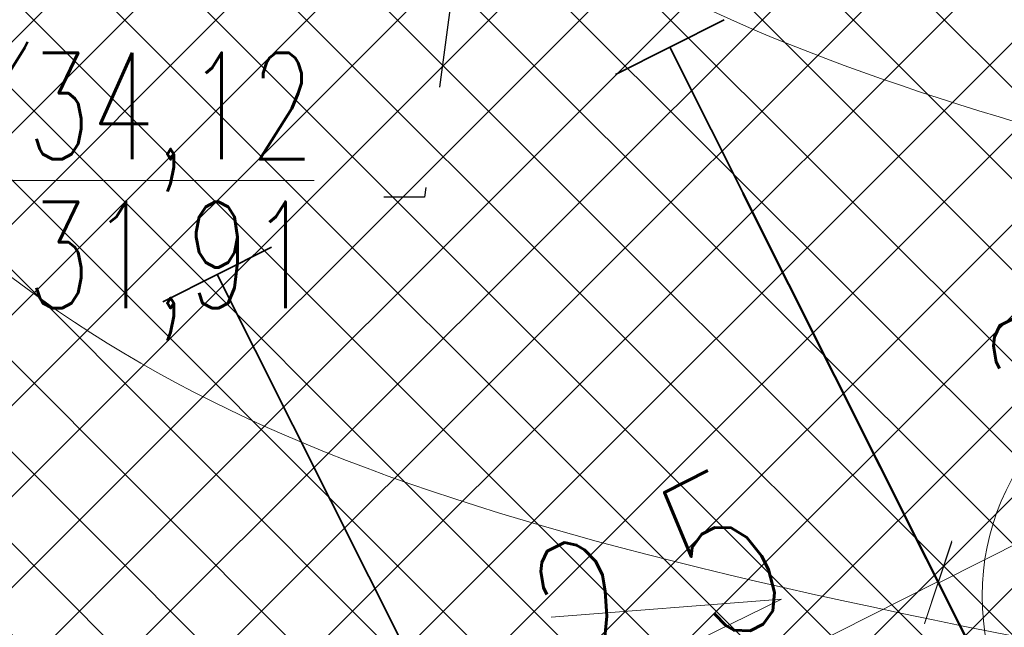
# Model space of a CAD drawing. Header units: metres. Extents: x 7472034 to 8439876, y 5890181 to 5961460.
# Tile 131 of 202: x 8439510.91 to 8439515.77, y 5890377.62 to 5890380.62. Entities that reach past the tile are written whole.
import ezdxf
from ezdxf import colors
from ezdxf.entities.mleader import LeaderData, LeaderLine
from ezdxf.enums import TextEntityAlignment as Align
from ezdxf.math import Vec2, Vec3

# ---------------------------------------------------------------- set-up
doc = ezdxf.new("R2010")
doc.units = ezdxf.units.M
doc.header["$MEASUREMENT"] = 0
doc.linetypes.add('$0$L218_500', pattern=[1, 0.5, -0.5])
doc.linetypes.add('ACAD_ISO03W100', pattern=[30, 12, -18])
doc.layers.get('0').update_dxf_attribs({"linetype": 'CONTINUOUS', "lineweight": 5})
doc.layers.get('Defpoints').update_dxf_attribs({"linetype": 'CONTINUOUS'})
for name, color, linetype, lineweight in [('### Krawężnik', 6, 'CONTINUOUS', 35), ('### rzędne', 172, 'CONTINUOUS', 35), ('_a_widok', 7, 'CONTINUOUS', 5), ('_IS.KD.opis.2', 7, 'CONTINUOUS', 18), ('KOLOR-OBIEKT', 21, 'CONTINUOUS', 13), ('PROJ-ULICE', 7, 'CONTINUOUS', 50), ('T_strefa-8', 20, 'ACAD_ISO03W100', 50), ('ZAG-obrys 018 wymiary', 7, 'CONTINUOUS', 18), ('ZAG-OBRYS005', 7, 'CONTINUOUS', 0)]:
    doc.layers.add(name, color=color, linetype=linetype, lineweight=lineweight)
doc.layers.add('100_rzut_wym_wew', color=7, linetype='CONTINUOUS')
doc.layers.add('_IS.BLOK.KD.doziemne', color=7, linetype='CONTINUOUS')
doc.layers.add('_IS_NO', color=11, linetype='CONTINUOUS', lineweight=20, plot=False)
doc.styles.add('ARIAL', font='arial.ttf')
doc.styles.add('DIM', font='simplex.shx', dxfattribs={"width": 0.8})
doc.styles.add('RS', font='Romans.shx', dxfattribs={"width": 0.7})
doc.dimstyles.new('DIM-WEW_500', dxfattribs={"dimscale": 5, "dimtxt": 18, "dimasz": 10, "dimexe": 4, "dimexo": 8, "dimgap": 5, "dimtad": 1, "dimlfac": 0.01, "dimzin": 9, "dimdsep": 46, "dimtxsty": 'DIM', "dimblk": 'ARCHTICK', "dimcen": 5, "dimclrt": 112, "dimadec": 4, "dimazin": 2, "dimtfac": 4, "dimtmove": 0, "dimatfit": 3, "dimldrblk": 'ARCHTICK', "dimfxl": 0, "dimtolj": 1, "dimlwd": 13, "dimarcsym": 0})
pattern_1 = [(45, (967499.2092647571, -71042.97165620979), (-0.2245064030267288, 0.2245064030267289), []), (135, (967499.2092647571, -71042.97165620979), (-0.2245064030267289, -0.2245064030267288), [])]

# ---------------------------------------------------------------- blocks, each defined once
blk = doc.blocks.new('NUMER_')
blk.add_circle((0, 0), 120)
at = {"style": 'ARIAL'}
blk.add_attdef('1', (-58.85081040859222, -80.22409284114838), '', height=170, rotation=359.9999984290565, dxfattribs=at)
blk = doc.blocks.new('_Oblique')
at = {"color": 0, "linetype": 'ByBlock', "lineweight": -2}
blk.add_line((-0.5, -0.5), (0.5, 0.5), dxfattribs=at)
blk = doc.blocks.new('*D92')
at = {"layer": 'Defpoints', "color": 0, "linetype": 'Continuous', "lineweight": 60}
for p in [(8439511.883134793, 5890379.360458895), (8439509.648784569, 5890378.238995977), (8439510.972465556, 5890375.60175594)]:
    blk.add_point(p, dxfattribs=at)
at = {"layer": 'ZAG-obrys 018 wymiary', "color": 0, "linetype": 'Continuous', "lineweight": -2}
for p, q in [((8439512.242002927, 5890378.645466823), (8439513.386249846, 5890376.365722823)), ((8439510.007652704, 5890377.524003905), (8439511.151899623, 5890375.244259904))]:
    blk.add_line(p, q, dxfattribs=at)
at = {"layer": 'ZAG-obrys 018 wymiary', "color": 0, "linetype": 'Continuous', "lineweight": 13}
blk.add_line((8439513.20681578, 5890376.723218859), (8439510.972465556, 5890375.60175594), dxfattribs=at)
at = {"layer": 'ZAG-obrys 018 wymiary', "color": 0, "linetype": 'Continuous', "lineweight": 13, "xscale": 0.3, "yscale": 0.3, "zscale": 0.3}
for p, rotation in [((8439513.20681578, 5890376.723218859), 26.65294594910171), ((8439510.972465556, 5890375.60175594), 206.6529459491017)]:
    blk.add_blockref('_Oblique', p, dxfattribs=dict(at, rotation=rotation))
at = {"layer": 'ZAG-obrys 018 wymiary', "color": 112, "linetype": 'Continuous', "lineweight": 25, "insert": (8439511.820489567, 5890376.698731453), "char_height": 0.8, "attachment_point": 5, "rotation": 26.652945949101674, "style": 'RS'}
blk.add_mtext('\\A1;2.5', dxfattribs=at)
blk = doc.blocks.new('_ArchTick')
at = {"layer": '100_rzut_wym_wew', "color": 0, "linetype": 'Continuous', "const_width": 0.15}
blk.add_lwpolyline([(-0.5, -0.5), (0.5, 0.5)], dxfattribs=at)
blk = doc.blocks.new('*D93')
at = {"layer": 'Defpoints', "color": 0, "linetype": 'Continuous', "lineweight": 60}
for p in [(8439514.117485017, 5890380.481921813), (8439511.883134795, 5890379.360458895), (8439513.206815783, 5890376.723218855)]:
    blk.add_point(p, dxfattribs=at)
at = {"layer": 'ZAG-obrys 018 wymiary', "color": 0, "linetype": 'Continuous', "lineweight": -2}
for p, q in [((8439514.47635315, 5890379.766929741), (8439515.62060007, 5890377.487185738)), ((8439512.242002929, 5890378.645466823), (8439513.386249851, 5890376.36572282))]:
    blk.add_line(p, q, dxfattribs=at)
at = {"layer": 'ZAG-obrys 018 wymiary', "color": 0, "linetype": 'Continuous', "lineweight": 13}
blk.add_line((8439515.441166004, 5890377.844681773), (8439513.206815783, 5890376.723218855), dxfattribs=at)
at = {"layer": 'ZAG-obrys 018 wymiary', "color": 0, "linetype": 'Continuous', "lineweight": 13, "xscale": 0.3, "yscale": 0.3, "zscale": 0.3}
for p, rotation in [((8439515.441166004, 5890377.844681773), 26.65294594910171), ((8439513.206815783, 5890376.723218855), 206.6529459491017)]:
    blk.add_blockref('_Oblique', p, dxfattribs=dict(at, rotation=rotation))
at = {"layer": 'ZAG-obrys 018 wymiary', "color": 112, "linetype": 'Continuous', "lineweight": 25, "insert": (8439514.054839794, 5890377.820194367), "char_height": 0.8, "attachment_point": 5, "rotation": 26.652945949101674, "style": 'RS'}
blk.add_mtext('\\A1;2.5', dxfattribs=at)
blk = doc.blocks.new('*D94')
at = {"layer": 'Defpoints', "color": 0, "linetype": 'Continuous', "lineweight": 60}
for p in [(8439516.351271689, 5890381.596295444), (8439514.116921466, 5890380.474832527), (8439515.440602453, 5890377.837592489)]:
    blk.add_point(p, dxfattribs=at)
at = {"layer": 'ZAG-obrys 018 wymiary', "color": 0, "linetype": 'Continuous', "lineweight": -2}
for p, q in [((8439516.710139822, 5890380.881303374), (8439517.854386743, 5890378.601559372)), ((8439514.4757896, 5890379.759840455), (8439515.62003652, 5890377.480096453))]:
    blk.add_line(p, q, dxfattribs=at)
at = {"layer": 'ZAG-obrys 018 wymiary', "color": 0, "linetype": 'Continuous', "lineweight": 13}
blk.add_line((8439517.674952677, 5890378.959055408), (8439515.440602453, 5890377.837592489), dxfattribs=at)
at = {"layer": 'ZAG-obrys 018 wymiary', "color": 0, "linetype": 'Continuous', "lineweight": 13, "xscale": 0.3, "yscale": 0.3, "zscale": 0.3}
for p, rotation in [((8439517.674952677, 5890378.959055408), 26.65294594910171), ((8439515.440602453, 5890377.837592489), 206.6529459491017)]:
    blk.add_blockref('_Oblique', p, dxfattribs=dict(at, rotation=rotation))
at = {"layer": 'ZAG-obrys 018 wymiary', "color": 112, "linetype": 'Continuous', "lineweight": 25, "insert": (8439516.288626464, 5890378.934568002), "char_height": 0.8, "attachment_point": 5, "rotation": 26.652945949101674, "style": 'RS'}
blk.add_mtext('\\A1;2.5', dxfattribs=at)
blk = doc.blocks.new('A$C5FF37710')
at = {"layer": '### rzędne', "color": 0, "lineweight": 13, "flags": 128}
blk.add_lwpolyline([(61.68958624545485, 7.510150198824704), (64.96963838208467, 9.115813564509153), (63.83381920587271, 9.027002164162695)], dxfattribs=at)
blk = doc.blocks.new('*D149')
at = {"layer": 'Defpoints', "color": 0, "linetype": 'Continuous', "lineweight": 60}
for p in [(8439509.648784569, 5890378.238995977), (8439507.414434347, 5890377.117533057), (8439508.738115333, 5890374.480293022)]:
    blk.add_point(p, dxfattribs=at)
at = {"layer": 'ZAG-obrys 018 wymiary', "color": 0, "linetype": 'Continuous', "lineweight": -2}
for p, q in [((8439510.007652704, 5890377.524003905), (8439511.151899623, 5890375.244259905)), ((8439507.77330248, 5890376.402540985), (8439508.9175494, 5890374.122796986))]:
    blk.add_line(p, q, dxfattribs=at)
at = {"layer": 'ZAG-obrys 018 wymiary', "color": 0, "linetype": 'Continuous', "lineweight": 13}
blk.add_line((8439510.972465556, 5890375.60175594), (8439508.738115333, 5890374.480293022), dxfattribs=at)
at = {"layer": 'ZAG-obrys 018 wymiary', "color": 0, "linetype": 'Continuous', "lineweight": 13, "xscale": 0.3, "yscale": 0.3, "zscale": 0.3}
for p, rotation in [((8439510.972465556, 5890375.60175594), 26.65294594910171), ((8439508.738115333, 5890374.480293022), 206.6529459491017)]:
    blk.add_blockref('_Oblique', p, dxfattribs=dict(at, rotation=rotation))
at = {"layer": 'ZAG-obrys 018 wymiary', "color": 112, "linetype": 'Continuous', "lineweight": 25, "insert": (8439509.586139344, 5890375.577268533), "char_height": 0.8, "attachment_point": 5, "rotation": 26.652945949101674, "style": 'RS'}
blk.add_mtext('\\A1;2.5', dxfattribs=at)
blk = doc.blocks.new('A$C1D2679FE')
at = {"layer": 'KOLOR-OBIEKT', "lineweight": 9, "ltscale": 200}
h = blk.add_hatch(dxfattribs=at)
h.set_pattern_fill('ANSI37', color=253, scale=0.1, angle=16)
h.set_pattern_definition([(61, (-7471780.020262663, -5961378.212846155), (-0.2776917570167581, 0.153927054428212), []), (151, (-7471780.020262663, -5961378.212846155), (-0.153927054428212, -0.2776917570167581), [])])
edge = h.paths.add_edge_path()
edge.add_line((196.975401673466, 33.54016214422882), (192.3495923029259, 34.13512154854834))
edge.add_line((192.3495923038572, 34.13512154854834), (187.7176397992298, 34.7308710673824))
edge.add_line((187.7176398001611, 34.7308710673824), (178.5077782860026, 36.15998750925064))
edge.add_line((178.5077782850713, 36.15998750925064), (176.6601969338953, 36.5026140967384))
edge.add_arc((181.3685569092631, 38.18527459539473), 5.000000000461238, 199.6657310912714, 261.1796204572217)
edge.add_line((180.6018702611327, 33.24440507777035), (187.358021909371, 32.19603671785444))
edge.add_line((187.3580219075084, 32.19603671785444), (192.0230219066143, 31.59603671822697))
edge.add_line((192.0230219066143, 31.59603671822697), (196.6880219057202, 30.9960367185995))
edge.add_line((196.6880219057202, 30.9960367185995), (201.9780219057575, 30.48103671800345))
edge.add_line((201.9780219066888, 30.48103671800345), (207.2680219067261, 29.96603671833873))
edge.add_line((207.2680219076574, 29.96603671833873), (216.468021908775, 29.35603671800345))
edge.add_line((216.4680219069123, 29.35603671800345), (221.8830219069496, 29.11103671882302))
edge.add_line((221.8830219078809, 29.11103671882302), (227.2980219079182, 28.86603671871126))
edge.add_line((227.2980219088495, 28.86603671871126), (233.718021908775, 28.60103671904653))
edge.add_line((233.7180219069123, 28.60103671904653), (240.1380219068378, 28.33603671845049))
edge.add_line((240.1380219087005, 28.33603671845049), (245.3280219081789, 28.076036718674))
edge.add_line((245.3280219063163, 28.076036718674), (246.1380219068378, 28.00603671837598))
edge.add_line((246.1380219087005, 28.00603671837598), (248.4280219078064, 27.98603671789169))
edge.add_line((248.4280219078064, 27.98603671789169), (251.4080219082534, 28.33603671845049))
edge.add_line((251.4080219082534, 28.33603671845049), (255.3380219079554, 29.13603671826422))
edge.add_line((255.3380219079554, 29.13603671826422), (258.1480219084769, 30.35603671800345))
edge.add_line((258.1480219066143, 30.35603671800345), (260.6280219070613, 32.076036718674))
edge.add_line((260.6280219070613, 32.076036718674), (262.7080219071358, 34.29603671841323))
edge.add_line((262.7080219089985, 34.29603671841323), (264.3880219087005, 36.826036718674))
edge.add_line((264.3880219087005, 36.826036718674), (265.608021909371, 39.59603671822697))
edge.add_line((265.6080219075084, 39.59603671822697), (266.4080219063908, 42.53603671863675))
edge.add_line((266.4080219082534, 42.53603671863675), (266.6380219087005, 45.60603671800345))
edge.add_line((266.6380219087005, 45.60603671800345), (266.3380219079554, 48.59603671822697))
edge.add_line((266.3380219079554, 48.59603671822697), (265.628021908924, 51.53603671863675))
edge.add_line((265.6280219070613, 51.53603671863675), (264.5280219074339, 54.28603671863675))
edge.add_line((264.5280219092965, 54.28603671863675), (263.3880219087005, 57.11603671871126))
edge.add_line((263.3880219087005, 57.11603671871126), (262.5430219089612, 59.47103671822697))
edge.add_line((262.5430219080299, 59.47103671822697), (261.6980219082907, 61.826036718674))
edge.add_line((261.6980219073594, 61.826036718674), (260.5980219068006, 65.15103671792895))
edge.add_line((260.5980219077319, 65.15103671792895), (259.4980219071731, 68.47603671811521))
edge.add_line((259.4980219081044, 68.47603671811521), (257.3916487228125, 67.77919145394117))
edge.add_line((257.3916487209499, 67.77919145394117), (258.1675714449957, 64.34697791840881))
edge.add_line((258.167571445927, 64.34697791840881), (259.2776264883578, 60.99158426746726))
edge.add_line((259.2776264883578, 60.99158426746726), (260.1334384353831, 58.60645156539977))
edge.add_line((260.1334384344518, 58.60645156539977), (260.9950570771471, 56.20513570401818))
edge.add_line((260.9950570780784, 56.20513570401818), (262.1522789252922, 53.33238322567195))
edge.add_line((262.1522789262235, 53.33238322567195), (263.1827648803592, 50.75616833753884))
edge.add_line((263.1827648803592, 50.75616833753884), (263.8083402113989, 48.16575780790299))
edge.add_line((263.8083402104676, 48.16575780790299), (264.0684198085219, 45.57363114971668))
edge.add_line((264.0684198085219, 45.57363114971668), (263.8734869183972, 42.97170083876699))
edge.add_line((263.8734869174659, 42.97170083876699), (263.1880731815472, 40.45280535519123))
edge.add_line((263.1880731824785, 40.45280535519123), (262.1337886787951, 38.05906103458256))
edge.add_line((262.1337886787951, 38.05906103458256), (260.6936748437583, 35.89031817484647))
edge.add_line((260.6936748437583, 35.89031817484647), (258.9457271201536, 34.02472012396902))
edge.add_line((258.9457271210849, 34.02472012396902), (256.8967191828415, 32.60363397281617))
edge.add_line((256.8967191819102, 32.60363397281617), (254.5645412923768, 31.59108698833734))
edge.add_line((254.5645412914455, 31.59108698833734), (251.0026761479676, 30.86602538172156))
edge.add_line((251.0026761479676, 30.86602538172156), (248.2893446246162, 30.54734550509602))
edge.add_line((248.2893446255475, 30.54734550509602), (246.2595893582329, 30.56507262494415))
edge.add_line((246.2595893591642, 30.56507262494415), (245.5023283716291, 30.63051493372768))
edge.add_line((245.5023283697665, 30.63051493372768), (240.2548571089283, 30.89339403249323))
edge.add_line((240.2548571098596, 30.89339403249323), (233.8236017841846, 31.1588586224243))
edge.add_line((233.8236017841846, 31.1588586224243), (227.4086662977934, 31.42364957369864))
edge.add_line((227.4086662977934, 31.42364957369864), (221.9987299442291, 31.66842047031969))
edge.add_line((221.9987299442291, 31.66842047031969), (217.4544723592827, 31.90290945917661))
edge.add_line((217.4544723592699, 31.90290945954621), (217.0910134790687, 31.92589690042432))
edge.add_line((217.0910134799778, 31.92589689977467), (214.8768218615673, 32.06593639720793))
edge.add_line((214.876821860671, 32.06593639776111), (207.0033997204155, 32.56390146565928))
edge.add_line((207.0033997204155, 32.56390146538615), (202.2260741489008, 33.02899081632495))
edge.add_line((202.2260741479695, 33.02899081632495), (196.975401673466, 33.54016214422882))
blk = doc.blocks.new('A$C2C426404')
at = {"layer": '_IS_NO'}
for points, knots in [([(50.6228041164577, 30.56321178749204, 1.829566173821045e-06), (53.11749188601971, 30.21319374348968), (56.38514522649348, 30.67444155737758), (60.99540497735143, 30.04553546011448), (68.19327101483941, 22.54355850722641, -2.469325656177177e-08), (70.8769634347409, 19.46133922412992, 5.150448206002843e-09), (74.71212187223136, 14.31917844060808, -1.219795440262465e-09), (78.88802252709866, 13.86142715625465), (82.75564656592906, 12.70757211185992)], [0, 0, 0, 0, 7.578698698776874, 9.67195365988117, 16.27655537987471, 24.33370670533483, 30.35915105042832, 36.79354326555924, 36.79354326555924, 36.79354326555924, 36.79354326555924]), ([(61.00408007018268, 18.25321295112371, -1.4627991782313e-07), (63.26592587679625, 17.29233643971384, -1.146969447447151e-07), (66.21503704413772, 16.0340788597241, -3.511225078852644e-09), (68.00314718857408, 11.12305079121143, -2.577520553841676e-08), (71.87222415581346, 10.22267535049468, -9.073252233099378e-09), (76.34470127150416, 9.479967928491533)], [23.00202883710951, 23.00202883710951, 23.00202883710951, 23.00202883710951, 32.14254341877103, 37.86969472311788, 44.68132462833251, 44.68132462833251, 44.68132462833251, 44.68132462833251])]:
    blk.add_open_spline(points, degree=3, knots=knots, dxfattribs=at)
at = {"layer": '_IS_NO', "ltscale": 0.1}
for points, knots in [([(55.69703794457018, 26.44192530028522, 8.07171421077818e-08), (60.47702913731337, 24.37489471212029, 4.118097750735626e-07), (65.41527824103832, 21.38608461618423, 8.932878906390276e-07), (68.42167646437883, 18.98607052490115, -1.681326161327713e-07), (71.60992970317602, 12.73766223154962), (75.29265419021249, 11.98629271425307, 1.662301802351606e-08), (79.75433884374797, 11.20084950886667)], [13.0881689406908, 13.0881689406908, 13.0881689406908, 13.0881689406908, 21.71831455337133, 28.5577747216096, 34.1003045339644, 40.71973107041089, 40.71973107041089, 40.71973107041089, 40.71973107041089]), ([(27.67626924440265, 23.09287754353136, 1.829566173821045e-06), (31.68315875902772, 23.09132452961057, 2.263426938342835e-06), (38.09081487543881, 23.52010669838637, 2.956097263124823e-06), (46.0190905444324, 20.44823641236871), (52.02710655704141, 18.01596992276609, 1.18983141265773e-07), (57.48081744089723, 14.61059598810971, 3.880691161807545e-08), (63.15046560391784, 12.16836789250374), (64.01579423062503, 9.527138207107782), (68.70553139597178, 8.717305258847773), (72.93792583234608, 7.781059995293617)], [0, 0, 0, 0, 11.95042031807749, 19.07916594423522, 25.47980302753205, 30.85202744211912, 32.94528240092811, 39.66304915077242, 46.67346183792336, 46.67346183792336, 46.67346183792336, 46.67346183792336])]:
    blk.add_open_spline(points, degree=3, knots=knots, dxfattribs=at)
blk = doc.blocks.new('JPII.KD_aktualizacja rzędnych_20.12.2024')
at = {"layer": '_IS.KD.opis.2', "color": 0}
ml = blk.add_multileader_mtext('Standard', dxfattribs=at)
ml.set_content('\\A1;{\\C132;D32\\H0.7x;\\C256;\\S134,12/131,91;}', style='RS')
ml.set_leader_properties()
ml.build(insert=Vec2(0, 0))
ml.multileader.update_dxf_attribs({"text_left_attachment_type": 2, "text_right_attachment_type": 2, "dogleg_length": 0.2, "arrow_head_size": 0.25})
ctx = ml.context
ctx.base_point, ctx.char_height, ctx.arrow_head_size, ctx.landing_gap_size, ctx.plane_origin = Vec3(8438649.291712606, 5890675.549117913), 0.75, 0.25, 0.3, Vec3(8438602.49696428, 5890654.075289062)
ctx.left_attachment, ctx.right_attachment, ctx.text_align_type = 2, 2, 1
notes = []
notes.append((ctx, [(1, (1, 1, 0), (8438653.284212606, 5890675.549117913), (-1, 0), 0.2, [(3, [(8438653.862159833, 5890679.808618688)], 0, [])])]))
ctx.mtext.insert, ctx.mtext.width, ctx.mtext.alignment, ctx.mtext.flow_direction = Vec3(8438651.187962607, 5890676.261617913), 9.34447490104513, 2, 5
ml = blk.add_multileader_mtext('Standard', dxfattribs=at)
ml.set_content('\\A1;{\\C132;D33\\H0.7x;\\C256;\\S134,24/131,73;}', style='RS')
ml.set_leader_properties()
ml.build(insert=Vec2(0, 0))
ml.multileader.update_dxf_attribs({"text_left_attachment_type": 2, "text_right_attachment_type": 2, "dogleg_length": 0.2, "arrow_head_size": 0.25})
ctx = ml.context
ctx.base_point, ctx.char_height, ctx.arrow_head_size, ctx.landing_gap_size, ctx.plane_origin = Vec3(8438649.469004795, 5890672.474292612), 0.75, 0.25, 0.3, Vec3(8438595.745428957, 5890650.637515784)
ctx.left_attachment, ctx.right_attachment, ctx.text_align_type = 2, 2, 1
notes.append((ctx, [(0, (1, 1, 0), (8438649.269004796, 5890672.474292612), (1, 0), 0.2, [(3, [(8438647.803028, 5890675.748843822)], 0, [])])]))
ctx.mtext.insert, ctx.mtext.width, ctx.mtext.alignment, ctx.mtext.flow_direction = Vec3(8438651.374004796, 5890673.186792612), 9.34447490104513, 2, 5
for ctx, leaders in notes:
    for number, flags, end, landing, length, lines in leaders:
        leader = LeaderData()
        leader.index, (leader.has_last_leader_line, leader.has_dogleg_vector, leader.attachment_direction) = number, flags
        leader.last_leader_point, leader.dogleg_vector, leader.dogleg_length = Vec3(end), Vec3(landing), length
        for number, points, colour, breaks in lines:
            line = LeaderLine()
            line.index, line.vertices, line.color, line.breaks = number, Vec3.list(points), colors.encode_raw_color(colour), breaks
            leader.lines.append(line)
        ctx.leaders.append(leader)

msp = doc.modelspace()

# ---------------------------------------------------------------- hatches: boundary and pattern name
at = {"layer": 'KOLOR-OBIEKT', "lineweight": 9}
h = msp.add_hatch(dxfattribs=at)
h.set_pattern_fill('ANSI37', color=73, scale=0.1)
h.set_pattern_definition(pattern_1)
edge = h.paths.add_edge_path()
edge.add_arc((8439443.60123986, 5890379.17988472), 6.652831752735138, 296.7043321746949, 335.0331150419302)
edge.add_arc((8439476.194075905, 5890367.917634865), 27.87464989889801, 155.1393615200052, 162.3446315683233, ccw=False)
edge.add_arc((8439457.399943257, 5890376.211109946), 7.345078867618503, 127.98309878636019, 152.2023641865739, ccw=False)
edge.add_arc((8439457.741930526, 5890376.488713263), 7.349948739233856, 107.1989600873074, 131.4182254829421, ccw=False)
edge.add_line((8439455.568618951, 5890383.509999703), (8439473.898437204, 5890392.710084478))
edge.add_arc((8439481.742870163, 5890376.384611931), 18.11232128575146, 99.26977735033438, 115.6644084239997, ccw=False)
edge.add_line((8439478.825278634, 5890394.260401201), (8439481.377171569, 5890394.321440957))
edge.add_arc((8439482.909595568, 5890377.390082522), 17.00056533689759, 88.22393661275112, 95.17163768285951, ccw=False)
edge.add_arc((8439482.561499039, 5890405.235869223), 10.88860248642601, 274.6092070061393, 298.9976789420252)
edge.add_arc((8443006.923870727, 5883371.657126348), 7856.29059094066, 116.59181359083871, 116.61107962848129, ccw=False)
edge.add_arc((8439465.895823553, 5890431.340313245), 42.15757971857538, 305.2087751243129, 306.7865132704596)
edge.add_arc((8439488.80074795, 5890400.283338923), 3.577668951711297, 310.8590814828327, 340.7280968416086)
edge.add_line((8439492.177934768, 5890399.102523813), (8439493.275267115, 5890403.980640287))
edge.add_line((8439493.275267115, 5890403.980640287), (8439502.266345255, 5890408.28072203))
edge.add_line((8439502.266345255, 5890408.28072203), (8439504.844191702, 5890407.694009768))
edge.add_line((8439504.844191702, 5890407.694009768), (8439506.125281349, 5890405.329609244))
edge.add_arc((8439507.019670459, 5890405.776898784), 0.9999999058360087, 206.5699188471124, 283.6833393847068)
edge.add_line((8439507.256226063, 5890404.805280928), (8439511.624560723, 5890406.970734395))
edge.add_line((8439511.624560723, 5890406.970734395), (8439511.39896348, 5890407.420225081))
edge.add_line((8439511.39896348, 5890407.420225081), (8439510.561982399, 5890407.017405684))
edge.add_line((8439510.561982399, 5890407.017405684), (8439509.330427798, 5890409.481424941))
edge.add_line((8439509.330427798, 5890409.481424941), (8439512.635426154, 5890411.138401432))
edge.add_line((8439512.635426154, 5890411.138401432), (8439512.638568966, 5890411.136467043))
edge.add_line((8439512.638568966, 5890411.136467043), (8439515.998443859, 5890412.829496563))
edge.add_line((8439515.998443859, 5890412.829496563), (8439517.239018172, 5890410.325621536))
edge.add_line((8439517.239018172, 5890410.325621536), (8439513.919446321, 5890408.633274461))
edge.add_line((8439513.919446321, 5890408.633274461), (8439514.091312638, 5890408.235941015))
edge.add_line((8439514.091312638, 5890408.235941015), (8439518.839102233, 5890410.604261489))
edge.add_line((8439518.839102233, 5890410.604261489), (8439518.585943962, 5890412.843737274))
edge.add_line((8439518.585943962, 5890412.843737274), (8439518.274555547, 5890413.628049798))
edge.add_line((8439518.274555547, 5890413.628049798), (8439517.839658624, 5890414.494365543))
edge.add_line((8439517.839658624, 5890414.494365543), (8439524.310164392, 5890417.742607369))
edge.add_line((8439524.310164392, 5890417.742607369), (8439525.122207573, 5890416.124990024))
edge.add_line((8439525.122207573, 5890416.124990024), (8439526.840645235, 5890414.670893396))
edge.add_line((8439526.840645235, 5890414.670893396), (8439527.244697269, 5890414.489695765))
edge.add_arc((8439552.769967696, 5890317.570311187), 100.2242811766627, 102.79246926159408, 104.75471345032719, ccw=False)
edge.add_arc((8439529.321881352, 5890420.105147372), 4.960037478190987, 284.6730648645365, 320.3902958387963)
edge.add_arc((8435016.013859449, 5889290.11735932), 4655.555010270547, 14.00691021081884, 14.04831962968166)
edge.add_line((8439532.327549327, 5890420.207226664), (8439525.877549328, 5890423.127226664))
edge.add_line((8439525.877549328, 5890423.127226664), (8439431.028022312, 5890376.803268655))
edge.add_line((8439431.028022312, 5890376.803268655), (8439435.479127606, 5890375.417226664))
edge.add_line((8439435.479127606, 5890375.417226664), (8439446.590932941, 5890373.236661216))
edge = h.paths.add_edge_path()
edge.add_arc((8439530.228804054, 5890405.916425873), 3.001836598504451, 99.44813666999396, 208.2631515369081)
edge.add_line((8439527.5848402, 5890404.494990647), (8439533.209264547, 5890393.206690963))
edge.add_line((8439533.209264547, 5890393.206690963), (8439519.17443581, 5890386.185049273))
edge.add_line((8439519.17443581, 5890386.185049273), (8439523.57812012, 5890377.411604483))
edge.add_line((8439523.57812012, 5890377.411604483), (8439517.455507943, 5890374.324033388))
edge.add_line((8439517.455507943, 5890374.324033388), (8439517.445860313, 5890374.319191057))
edge.add_line((8439517.445860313, 5890374.319191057), (8439517.33905848, 5890374.265585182))
edge.add_line((8439517.33905848, 5890374.265585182), (8439516.815779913, 5890375.308140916))
edge.add_line((8439516.815779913, 5890375.308140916), (8439511.370501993, 5890372.574998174))
edge.add_line((8439511.370501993, 5890372.574998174), (8439511.888417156, 5890371.529804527))
edge.add_line((8439511.888417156, 5890371.529804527), (8439506.425671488, 5890368.787948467))
edge.add_line((8439506.425671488, 5890368.787948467), (8439505.890341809, 5890369.841556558))
edge.add_line((8439505.890341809, 5890369.841556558), (8439505.8884594, 5890369.869391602))
edge.add_line((8439505.8884594, 5890369.869391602), (8439500.283276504, 5890366.97762632))
edge.add_line((8439500.283276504, 5890366.97762632), (8439519.478066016, 5890366.160130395))
edge.add_line((8439519.478066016, 5890366.160130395), (8439542.767549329, 5890378.417226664))
edge.add_line((8439542.767549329, 5890378.417226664), (8439538.675788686, 5890394.802262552))
edge.add_line((8439538.675788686, 5890394.802262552), (8439537.066416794, 5890401.238139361))
edge.add_line((8439537.066416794, 5890401.238139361), (8439535.557306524, 5890407.69906358))
edge.add_arc((8439531.145391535, 5890400.872499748), 8.128158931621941, 57.12596579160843, 99.98506404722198)
edge = h.paths.add_edge_path()
edge.add_line((8439470.194509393, 5890384.137651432), (8439461.355169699, 5890379.697090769))
edge.add_line((8439461.355169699, 5890379.697090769), (8439460.080861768, 5890379.068371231))
edge.add_line((8439460.080861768, 5890379.068371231), (8439457.869254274, 5890377.642639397))
edge.add_arc((8439460.609507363, 5890373.444653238), 5.013190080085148, 123.1346622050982, 204.022759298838)
edge.add_line((8439456.030540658, 5890371.403786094), (8439459.447549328, 5890370.707226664))
edge.add_line((8439459.447549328, 5890370.707226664), (8439480.497107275, 5890367.736747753))
edge.add_line((8439480.497107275, 5890367.736747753), (8439497.963342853, 5890367.082590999))
edge.add_line((8439497.963342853, 5890367.082590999), (8439496.62020549, 5890369.722641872))
edge.add_line((8439496.62020549, 5890369.722641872), (8439494.91788047, 5890373.087302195))
edge.add_arc((8439489.468037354, 5890366.363615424), 8.654984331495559, 50.97371617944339, 58.22889977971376)
edge.add_line((8439494.025120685, 5890373.721722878), (8439490.036071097, 5890376.575637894))
edge.add_line((8439490.036071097, 5890376.575637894), (8439489.954459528, 5890375.592465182))
edge.add_line((8439489.954459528, 5890375.592465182), (8439490.917133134, 5890375.538648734))
edge.add_line((8439490.917133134, 5890375.538648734), (8439490.678913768, 5890371.956837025))
edge.add_line((8439490.678913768, 5890371.956837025), (8439482.55041443, 5890372.440399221))
edge.add_line((8439482.55041443, 5890372.440399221), (8439482.851718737, 5890376.020734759))
edge.add_line((8439482.851718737, 5890376.020734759), (8439487.354100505, 5890375.749064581))
edge.add_line((8439487.354100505, 5890375.749064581), (8439487.521080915, 5890378.34061919))
edge.add_line((8439487.521080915, 5890378.34061919), (8439481.803471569, 5890382.401025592))
edge.add_arc((8439487.942466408, 5890392.088814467), 11.46911116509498, 231.6002274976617, 237.6382272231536, ccw=False)
edge.add_line((8439480.818489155, 5890383.100518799), (8439480.351152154, 5890383.41057529))
edge.add_line((8439480.351152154, 5890383.41057529), (8439479.210044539, 5890382.939428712))
edge.add_line((8439479.210044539, 5890382.939428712), (8439480.412913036, 5890383.399613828))
edge.add_arc((8439474.682487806, 5890375.167564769), 10.03017472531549, 55.15777404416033, 116.5800473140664)
h.paths.add_polyline_path([(8439461.898919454, 5890370.792156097), (8439462.257176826, 5890373.552492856)], flags=16)
h = msp.add_hatch(dxfattribs=at)
h.set_pattern_fill('ANSI37', color=253, scale=0.1)
h.set_pattern_definition(pattern_1)
edge = h.paths.add_edge_path()
edge.add_arc((8439529.163071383, 5890420.279666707), 5.193757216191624, 276.50229096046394, 320.0240354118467, ccw=False)
edge.add_line((8439529.751227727, 5890415.119319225), (8439525.812744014, 5890414.153171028))
edge.add_line((8439525.812744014, 5890414.153171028), (8439519.208160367, 5890410.804184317))
edge.add_line((8439519.208160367, 5890410.804184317), (8439517.988028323, 5890410.126512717))
edge.add_line((8439517.988028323, 5890410.126512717), (8439514.091312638, 5890408.235941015))
edge.add_line((8439514.091312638, 5890408.235941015), (8439511.613697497, 5890406.992378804))
edge.add_line((8439511.613697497, 5890406.992378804), (8439509.258949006, 5890405.810485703))
edge.add_line((8439509.258949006, 5890405.810485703), (8439507.371756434, 5890404.83508177))
edge.add_arc((8439506.940777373, 5890405.737469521), 1.000023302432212, 206.5712342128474, 295.5290722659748, ccw=False)
edge.add_line((8439506.046377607, 5890405.290148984), (8439504.844186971, 5890407.693988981))
edge.add_line((8439504.844186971, 5890407.693988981), (8439502.261629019, 5890408.281795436))
edge.add_line((8439502.261629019, 5890408.281795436), (8439499.350132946, 5890407.011538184))
edge.add_line((8439499.350132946, 5890407.011538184), (8439493.30510976, 5890403.995621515))
edge.add_line((8439493.30510976, 5890403.995621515), (8439492.177918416, 5890399.102451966))
edge.add_arc((8439488.801253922, 5890400.282879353), 3.577047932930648, 293.05521913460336, 340.73119789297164, ccw=False)
edge.add_line((8439490.202090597, 5890396.991537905), (8439487.801423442, 5890395.78932472))
edge.add_arc((8439482.51122255, 5890404.317896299), 10.03607286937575, 278.1216072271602, 301.8109775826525, ccw=False)
edge.add_line((8439483.9290645, 5890394.382480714), (8439478.825278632, 5890394.260401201))
edge.add_arc((8439481.742870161, 5890376.384611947), 18.11232126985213, 99.26977735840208, 115.6644084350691)
edge.add_line((8439473.898437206, 5890392.710084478), (8439455.537130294, 5890383.494194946))
edge.add_arc((8439458.368862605, 5890375.380272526), 8.593860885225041, 109.2388197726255, 150.5606865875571)
edge.add_line((8439450.884668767, 5890379.604167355), (8439456.921008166, 5890377.849276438))
edge.add_line((8439456.921008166, 5890377.849276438), (8439458.055979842, 5890377.519316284))
edge.add_arc((8439462.056345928, 5890374.376166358), 5.087466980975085, 112.4172144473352, 141.842727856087, ccw=False)
edge.add_line((8439460.116249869, 5890379.079181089), (8439470.201913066, 5890384.141371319))
edge.add_arc((8439474.670732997, 5890375.058466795), 10.12272227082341, 52.60385305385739, 116.19734301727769, ccw=False)
edge.add_line((8439480.818489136, 5890383.100518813), (8439494.035062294, 5890373.735722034))
edge.add_arc((8439499.404929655, 5890380.165137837), 8.376924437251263, 230.1312663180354, 239.1071883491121)
edge.add_arc((8439492.046879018, 5890368.073539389), 5.778072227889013, 28.405105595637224, 58.05675779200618, ccw=False)
edge.add_line((8439497.129307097, 5890370.822183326), (8439498.920012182, 5890367.249241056))
edge.add_line((8439498.920012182, 5890367.249241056), (8439502.137476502, 5890368.864147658))
edge.add_line((8439502.137476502, 5890368.864147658), (8439500.881438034, 5890371.366619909))
edge.add_arc((8439501.41146424, 5890371.651481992), 0.6017260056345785, 32.69127385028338, 208.2557647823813, ccw=False)
edge.add_line((8439501.917872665, 5890371.97648152), (8439503.213570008, 5890369.395299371))
edge.add_line((8439503.213570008, 5890369.395299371), (8439521.788261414, 5890378.745992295))
edge.add_line((8439521.788261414, 5890378.745992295), (8439512.863585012, 5890396.520876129))
edge.add_arc((8439515.497668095, 5890397.863594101), 2.956566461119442, 115.92003145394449, 207.0101116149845, ccw=False)
edge.add_line((8439514.20530482, 5890400.522744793), (8439524.043376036, 5890405.489377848))
edge.add_line((8439524.043376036, 5890405.489377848), (8439526.586557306, 5890407.103247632))
edge.add_line((8439526.586557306, 5890407.103247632), (8439529.129738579, 5890408.717117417))
edge.add_arc((8439531.212438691, 5890401.016589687), 7.97720296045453, 58.08019787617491, 105.13424418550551, ccw=False)
edge.add_line((8439535.43023892, 5890407.787551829), (8439533.14312037, 5890416.942853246))
edge = h.paths.add_edge_path(flags=16)
edge.add_line((8439502.061371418, 5890393.458260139), (8439496.04637926, 5890390.43770596))
edge.add_arc((8439496.464019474, 5890389.751908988), 0.8029575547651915, 121.3407965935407, 301.694103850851)
edge.add_line((8439496.8858806, 5890389.068700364), (8439502.900872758, 5890392.089254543))
edge.add_arc((8439502.27990767, 5890392.650368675), 0.83692694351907, 317.898520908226, 465.1363795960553)
edge = h.paths.add_edge_path(flags=16)
edge.add_line((8439505.00109902, 5890384.089630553), (8439500.444638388, 5890381.798632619))
edge.add_arc((8439500.084983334, 5890382.51322949), 0.8000002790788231, 116.620304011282, 296.7160130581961, ccw=False)
edge.add_line((8439499.72652247, 5890383.228426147), (8439504.283989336, 5890385.517420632))
edge.add_arc((8439504.642916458, 5890384.80371257), 0.7988791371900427, -63.361719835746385, 116.69803695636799, ccw=False)
at = {"layer": 'KOLOR-OBIEKT', "lineweight": 9, "ltscale": 200}
h = msp.add_hatch(dxfattribs=at)
h.set_pattern_fill('ANSI37', color=231, scale=0.1)
h.set_pattern_definition([(45, (967499.202946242, -71042.94610979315), (-0.2245064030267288, 0.2245064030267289), []), (135, (967499.202946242, -71042.94610979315), (-0.2245064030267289, -0.2245064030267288), [])])
edge = h.paths.add_edge_path()
edge.add_line((8439512.863585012, 5890396.520876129), (8439521.788261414, 5890378.745992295))
edge.add_line((8439521.788261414, 5890378.745992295), (8439503.213570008, 5890369.395299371))
edge.add_line((8439503.213570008, 5890369.395299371), (8439501.917872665, 5890371.97648152))
edge.add_arc((8439501.411425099, 5890371.65154851), 0.6017230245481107, 32.6839302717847, 208.2631083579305)
edge.add_line((8439500.881438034, 5890371.366619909), (8439502.137476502, 5890368.864147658))
edge.add_line((8439502.137476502, 5890368.864147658), (8439498.920012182, 5890367.249241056))
edge.add_line((8439498.920012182, 5890367.249241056), (8439497.129307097, 5890370.822183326))
edge.add_line((8439497.129307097, 5890370.822183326), (8439495.555644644, 5890372.655868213))
edge.add_line((8439495.555644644, 5890372.655868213), (8439494.901445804, 5890373.120452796))
edge.add_line((8439494.901445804, 5890373.120452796), (8439497.963342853, 5890367.082590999))
edge.add_line((8439497.963342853, 5890367.082590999), (8439500.283276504, 5890366.97762632))
edge.add_line((8439500.283276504, 5890366.97762632), (8439505.893878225, 5890369.872187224))
edge.add_line((8439505.893878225, 5890369.872187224), (8439506.425671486, 5890368.787948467))
edge.add_line((8439506.425671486, 5890368.787948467), (8439511.888417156, 5890371.529804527))
edge.add_line((8439511.888417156, 5890371.529804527), (8439511.370501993, 5890372.574998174))
edge.add_line((8439511.370501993, 5890372.574998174), (8439516.815852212, 5890375.308177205))
edge.add_line((8439516.815852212, 5890375.308177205), (8439517.338986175, 5890374.26554889))
edge.add_line((8439517.338986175, 5890374.26554889), (8439523.580028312, 5890377.407811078))
edge.add_line((8439523.580028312, 5890377.407811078), (8439519.172527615, 5890386.188842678))
edge.add_line((8439519.172527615, 5890386.188842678), (8439530.098737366, 5890391.695090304))
edge.add_line((8439530.098737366, 5890391.695090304), (8439523.347480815, 5890405.140094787))
edge.add_line((8439523.347480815, 5890405.140094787), (8439514.198986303, 5890400.548291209))
edge.add_arc((8439515.544616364, 5890397.867007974), 3.00000000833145, 116.6502652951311, 206.6609883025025)
h.paths.add_polyline_path([(8439514.64326723, 5890399.651613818), (8439522.901414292, 5890403.796535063), (8439528.750976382, 5890392.142141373), (8439520.49282829, 5890387.997219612)], flags=16)

# ---------------------------------------------------------------- linework, layer by layer
at = {"layer": 'PROJ-ULICE', "color": 251, "lineweight": 35, "ltscale": 2}
for points in [[(8439514.385384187, 5890380.616469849), (8439513.84920781, 5890380.347183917)], [(8439516.36008427, 5890376.013394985), (8439514.117158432, 5890380.482095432)], [(8439512.151033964, 5890379.49500693), (8439511.614857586, 5890379.225720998)], [(8439514.125734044, 5890374.891932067), (8439511.882808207, 5890379.360632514)], [(8439514.125734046, 5890374.891932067), (8439511.882808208, 5890379.360632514)]]:
    msp.add_lwpolyline(points, dxfattribs=at)
at = {"layer": 'T_strefa-8', "color": 151, "ltscale": 0.03, "flags": 128}
msp.add_lwpolyline([(8439506.671440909, 5890376.807697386), (8439507.560025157, 5890377.255930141, 0.4132234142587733), (8439511.111844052, 5890387.977484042), (8439510.888164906, 5890388.424663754, 0.414350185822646), (8439500.151130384, 5890391.998988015), (8439499.256820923, 5890391.551133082, 0.4169632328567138), (8439495.71974441, 5890380.748838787), (8439495.949148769, 5890380.301281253, 0.4123217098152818)], format="xyb", close=True, dxfattribs=at)

# ---------------------------------------------------------------- block references
at = {"layer": '### Krawężnik', "color": 1, "linetype": 'Continuous', "lineweight": 60, "ltscale": 0.2}
msp.add_blockref('A$C1D2679FE', (8439279.223208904, 5890335.266736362), dxfattribs=at)
at = {"ltscale": 0.1}
msp.add_blockref('A$C5FF37710', (8439449.697574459, 5890368.641764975), dxfattribs=at)
at = {"layer": '_a_widok', "color": 0, "linetype": 'Continuous', "lineweight": 60, "ltscale": 0.2}
msp.add_blockref('A$C2C426404', (8439438.733810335, 5890365.88383195), dxfattribs=at)
msp.add_blockref('A$C2C426404', (8439438.733810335, 5890365.88383195), dxfattribs=at)
at = {"layer": '_IS.BLOK.KD.doziemne', "linetype": '$0$L218_500'}
msp.add_blockref('JPII.KD_aktualizacja rzędnych_20.12.2024', (859.6212462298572, -295.8072097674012), dxfattribs=at)
at = {"layer": 'ZAG-OBRYS005', "lineweight": 9}
ref = msp.add_blockref('NUMER_', (8439516.857574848, 5890377.774505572), dxfattribs=dict(at, xscale=0.01, yscale=0.01, zscale=0.01))
ref.add_attrib('1', '11', dxfattribs={"layer": '0', "height": 1.5625, "style": 'ARIAL'}).set_placement((8439516.857574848, 5890377.774505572), align=Align.MIDDLE_CENTER)

# ---------------------------------------------------------------- dimensions: what is measured, and where the dimension line sits
at = {"layer": 'ZAG-obrys 018 wymiary', "linetype": 'Continuous', "lineweight": 25}
for p1, p2, distance, picture, middle in [((8439516.35127169, 5890381.596295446), (8439514.116921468, 5890380.474832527), 2.9507908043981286, '*D94', (8439516.288626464, 5890378.934568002)), ((8439514.117485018, 5890380.481921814), (8439511.883134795, 5890379.360458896), 2.950790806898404, '*D93', (8439514.054839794, 5890377.820194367)), ((8439511.883134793, 5890379.360458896), (8439509.64878457, 5890378.238995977), 2.9507908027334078, '*D92', (8439511.820489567, 5890376.698731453)), ((8439509.64878457, 5890378.238995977), (8439507.414434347, 5890377.117533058), 2.9507908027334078, '*D149', (8439509.586139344, 5890375.577268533))]:
    dim = msp.add_aligned_dim(p1=p1, p2=p2, distance=distance, dimstyle='DIM-WEW_500', override={"dimscale": 0.1, "dimtxt": 8, "dimasz": 3, "dimgap": 2, "dimlfac": 1, "dimtxsty": 'RS', "dimblk1": 'Oblique', "dimblk2": 'Oblique', "dimsah": 1, "dimfxl": 50, "dimfxlon": 1}, dxfattribs=at)
    dim.commit()
    dim.dimension.update_dxf_attribs({"geometry": picture, "text_midpoint": middle})

doc.saveas('drawing.dxf')
